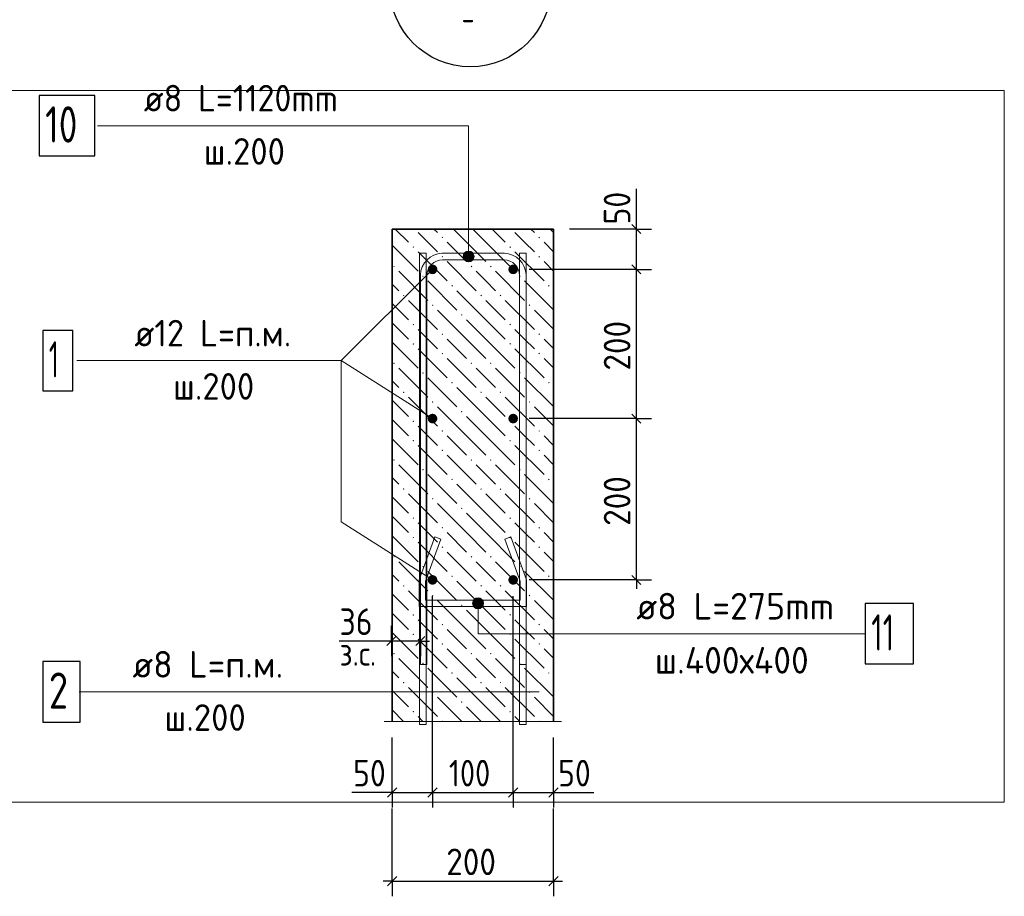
# Model space of a CAD drawing. Header units: millimetres. Extents: x 0 to 50412, y 0 to 35640.
# Tile 15 of 19: x 29063 to 38828, y 14148 to 22843. Entities that reach past the tile are written whole.
import ezdxf

# ---------------------------------------------------------------- set-up
doc = ezdxf.new("R2010")
doc.units = ezdxf.units.MM
doc.linetypes.add('______2', pattern=[324, 240, -84])
for name, color, linetype, lineweight in [('Standard', 7, 'Continuous', 25), ('ЖБ Стена верхний уровень', 7, 'Continuous', 35), ('Позиционная метка линия выноска', 7, 'Continuous', 13), ('Текст_ общее', 7, 'Continuous', 25)]:
    doc.layers.add(name, color=color, linetype=linetype, lineweight=lineweight)
doc.layers.add('Размерная выноска', color=7, linetype='Continuous')
for name, color, linetype, true_color in [('Стена фоновая арматура У1', 7, '______2', 0xa0a0a0), ('Стена фоновая арматура Х1', 7, '______2', 0xa0a0a0), ('Стена фоновая затяжка С-обр.', 7, '______2', 0xa0a0a0), ('Стена Хомут', 7, '______2', 0xa0a0a0)]:
    doc.layers.add(name, color=color, linetype=linetype, true_color=true_color)
doc.styles.add('ISOCPEUR', font='txt')

msp = doc.modelspace()

# ---------------------------------------------------------------- hatches: boundary and pattern name
at = {"layer": 'ЖБ Стена верхний уровень', "linetype": 'Continuous', "lineweight": 18, "transparency": 33554687}
for points in [[(33247.6, 20683), (33255.4, 20690.8), (33263.2, 20683), (33255.4, 20675.2)], [(34207.6, 20683), (34215.4, 20690.8), (34223.2, 20683), (34215.4, 20675.2)], [(32959.6, 20587), (32967.4, 20594.8), (32975.2, 20587), (32967.4, 20579.2)], [(33919.6, 20587), (33927.4, 20594.8), (33935.2, 20587), (33927.4, 20579.2)], [(33247.6, 20491), (33255.4, 20498.8), (33263.2, 20491), (33255.4, 20483.2)], [(34207.6, 20491), (34215.4, 20498.8), (34223.2, 20491), (34215.4, 20483.2)], [(32767.6, 20395), (32775.4, 20402.8), (32783.2, 20395), (32775.4, 20387.2)], [(33535.6, 20395), (33543.4, 20402.8), (33551.2, 20395), (33543.4, 20387.2)], [(33727.6, 20395), (33735.4, 20402.8), (33743.2, 20395), (33735.4, 20387.2)], [(33055.6, 20299), (33063.4, 20306.8), (33071.2, 20299), (33063.4, 20291.2)], [(34015.6, 20299), (34023.4, 20306.8), (34031.2, 20299), (34023.4, 20291.2)], [(33343.6, 20203), (33351.4, 20210.8), (33359.2, 20203), (33351.4, 20195.2)], [(34303.6, 20203), (34311.4, 20210.8), (34319.2, 20203), (34311.4, 20195.2)], [(32863.6, 20107), (32871.4, 20114.8), (32879.2, 20107), (32871.4, 20099.2)], [(33151.6, 20011), (33159.4, 20018.8), (33167.2, 20011), (33159.4, 20003.2)], [(33631.6, 20107), (33639.4, 20114.8), (33647.2, 20107), (33639.4, 20099.2)], [(33823.6, 20107), (33831.4, 20114.8), (33839.2, 20107), (33831.4, 20099.2)], [(34111.6, 20011), (34119.4, 20018.8), (34127.2, 20011), (34119.4, 20003.2)], [(33439.6, 19915), (33447.4, 19922.8), (33455.2, 19915), (33447.4, 19907.2)], [(32959.6, 19819), (32967.4, 19826.8), (32975.2, 19819), (32967.4, 19811.2)], [(33919.6, 19819), (33927.4, 19826.8), (33935.2, 19819), (33927.4, 19811.2)], [(33247.6, 19723), (33255.4, 19730.8), (33263.2, 19723), (33255.4, 19715.2)], [(34207.6, 19723), (34215.4, 19730.8), (34223.2, 19723), (34215.4, 19715.2)], [(32959.6, 19627), (32967.4, 19634.8), (32975.2, 19627), (32967.4, 19619.2)], [(33919.6, 19627), (33927.4, 19634.8), (33935.2, 19627), (33927.4, 19619.2)], [(33247.6, 19531), (33255.4, 19538.8), (33263.2, 19531), (33255.4, 19523.2)], [(34207.6, 19531), (34215.4, 19538.8), (34223.2, 19531), (34215.4, 19523.2)], [(32767.6, 19435), (32775.4, 19442.8), (32783.2, 19435), (32775.4, 19427.2)], [(33535.6, 19435), (33543.4, 19442.8), (33551.2, 19435), (33543.4, 19427.2)], [(33727.6, 19435), (33735.4, 19442.8), (33743.2, 19435), (33735.4, 19427.2)], [(33055.6, 19339), (33063.4, 19346.8), (33071.2, 19339), (33063.4, 19331.2)], [(34015.6, 19339), (34023.4, 19346.8), (34031.2, 19339), (34023.4, 19331.2)], [(33343.6, 19243), (33351.4, 19250.8), (33359.2, 19243), (33351.4, 19235.2)], [(34303.6, 19243), (34311.4, 19250.8), (34319.2, 19243), (34311.4, 19235.2)], [(32863.6, 19147), (32871.4, 19154.8), (32879.2, 19147), (32871.4, 19139.2)], [(33631.6, 19147), (33639.4, 19154.8), (33647.2, 19147), (33639.4, 19139.2)], [(33823.6, 19147), (33831.4, 19154.8), (33839.2, 19147), (33831.4, 19139.2)], [(33151.6, 19051), (33159.4, 19058.8), (33167.2, 19051), (33159.4, 19043.2)], [(34111.6, 19051), (34119.4, 19058.8), (34127.2, 19051), (34119.4, 19043.2)], [(33439.6, 18955), (33447.4, 18962.8), (33455.2, 18955), (33447.4, 18947.2)], [(32959.6, 18859), (32967.4, 18866.8), (32975.2, 18859), (32967.4, 18851.2)], [(33919.6, 18859), (33927.4, 18866.8), (33935.2, 18859), (33927.4, 18851.2)], [(33247.6, 18763), (33255.4, 18770.8), (33263.2, 18763), (33255.4, 18755.2)], [(34207.6, 18763), (34215.4, 18770.8), (34223.2, 18763), (34215.4, 18755.2)], [(32959.6, 18667), (32967.4, 18674.8), (32975.2, 18667), (32967.4, 18659.2)], [(33919.6, 18667), (33927.4, 18674.8), (33935.2, 18667), (33927.4, 18659.2)], [(33247.6, 18571), (33255.4, 18578.8), (33263.2, 18571), (33255.4, 18563.2)], [(34207.6, 18571), (34215.4, 18578.8), (34223.2, 18571), (34215.4, 18563.2)], [(32767.6, 18475), (32775.4, 18482.8), (32783.2, 18475), (32775.4, 18467.2)], [(33535.6, 18475), (33543.4, 18482.8), (33551.2, 18475), (33543.4, 18467.2)], [(33727.6, 18475), (33735.4, 18482.8), (33743.2, 18475), (33735.4, 18467.2)], [(33055.6, 18379), (33063.4, 18386.8), (33071.2, 18379), (33063.4, 18371.2)], [(34015.6, 18379), (34023.4, 18386.8), (34031.2, 18379), (34023.4, 18371.2)], [(33343.6, 18283), (33351.4, 18290.8), (33359.2, 18283), (33351.4, 18275.2)], [(34303.6, 18283), (34311.4, 18290.8), (34319.2, 18283), (34311.4, 18275.2)], [(32863.6, 18187), (32871.4, 18194.8), (32879.2, 18187), (32871.4, 18179.2)], [(33631.6, 18187), (33639.4, 18194.8), (33647.2, 18187), (33639.4, 18179.2)], [(33823.6, 18187), (33831.4, 18194.8), (33839.2, 18187), (33831.4, 18179.2)], [(33151.6, 18091), (33159.4, 18098.8), (33167.2, 18091), (33159.4, 18083.2)], [(34111.6, 18091), (34119.4, 18098.8), (34127.2, 18091), (34119.4, 18083.2)], [(33439.6, 17995), (33447.4, 18002.8), (33455.2, 17995), (33447.4, 17987.2)], [(32959.6, 17899), (32967.4, 17906.8), (32975.2, 17899), (32967.4, 17891.2)], [(33919.6, 17899), (33927.4, 17906.8), (33935.2, 17899), (33927.4, 17891.2)], [(33247.6, 17803), (33255.4, 17810.8), (33263.2, 17803), (33255.4, 17795.2)], [(34207.6, 17803), (34215.4, 17810.8), (34223.2, 17803), (34215.4, 17795.2)], [(32959.6, 17707), (32967.4, 17714.8), (32975.2, 17707), (32967.4, 17699.2)], [(33919.6, 17707), (33927.4, 17714.8), (33935.2, 17707), (33927.4, 17699.2)], [(33247.6, 17611), (33255.4, 17618.8), (33263.2, 17611), (33255.4, 17603.2)], [(34207.6, 17611), (34215.4, 17618.8), (34223.2, 17611), (34215.4, 17603.2)], [(32767.6, 17515), (32775.4, 17522.8), (32783.2, 17515), (32775.4, 17507.2)], [(33535.6, 17515), (33543.4, 17522.8), (33551.2, 17515), (33543.4, 17507.2)], [(33727.6, 17515), (33735.4, 17522.8), (33743.2, 17515), (33735.4, 17507.2)], [(33055.6, 17419), (33063.4, 17426.8), (33071.2, 17419), (33063.4, 17411.2)], [(34015.6, 17419), (34023.4, 17426.8), (34031.2, 17419), (34023.4, 17411.2)], [(33343.6, 17323), (33351.4, 17330.8), (33359.2, 17323), (33351.4, 17315.2)], [(34303.6, 17323), (34311.4, 17330.8), (34319.2, 17323), (34311.4, 17315.2)], [(32863.6, 17227), (32871.4, 17234.8), (32879.2, 17227), (32871.4, 17219.2)], [(33631.6, 17227), (33639.4, 17234.8), (33647.2, 17227), (33639.4, 17219.2)], [(33823.6, 17227), (33831.4, 17234.8), (33839.2, 17227), (33831.4, 17219.2)], [(33151.6, 17131), (33159.4, 17138.8), (33167.2, 17131), (33159.4, 17123.2)], [(34111.6, 17131), (34119.4, 17138.8), (34127.2, 17131), (34119.4, 17123.2)], [(33439.6, 17035), (33447.4, 17042.8), (33455.2, 17035), (33447.4, 17027.2)], [(32959.6, 16939), (32967.4, 16946.8), (32975.2, 16939), (32967.4, 16931.2)], [(33919.6, 16939), (33927.4, 16946.8), (33935.2, 16939), (33927.4, 16931.2)], [(33247.6, 16843), (33255.4, 16850.8), (33263.2, 16843), (33255.4, 16835.2)], [(34207.6, 16843), (34215.4, 16850.8), (34223.2, 16843), (34215.4, 16835.2)], [(32959.6, 16747), (32967.4, 16754.8), (32975.2, 16747), (32967.4, 16739.2)], [(33919.6, 16747), (33927.4, 16754.8), (33935.2, 16747), (33927.4, 16739.2)], [(33247.6, 16651), (33255.4, 16658.8), (33263.2, 16651), (33255.4, 16643.2)], [(34207.6, 16651), (34215.4, 16658.8), (34223.2, 16651), (34215.4, 16643.2)], [(32767.6, 16555), (32775.4, 16562.8), (32783.2, 16555), (32775.4, 16547.2)], [(33535.6, 16555), (33543.4, 16562.8), (33551.2, 16555), (33543.4, 16547.2)], [(33727.6, 16555), (33735.4, 16562.8), (33743.2, 16555), (33735.4, 16547.2)], [(33055.6, 16459), (33063.4, 16466.8), (33071.2, 16459), (33063.4, 16451.2)], [(34015.6, 16459), (34023.4, 16466.8), (34031.2, 16459), (34023.4, 16451.2)], [(33343.6, 16363), (33351.4, 16370.8), (33359.2, 16363), (33351.4, 16355.2)], [(34303.6, 16363), (34311.4, 16370.8), (34319.2, 16363), (34311.4, 16355.2)], [(32863.6, 16267), (32871.4, 16274.8), (32879.2, 16267), (32871.4, 16259.2)], [(33631.6, 16267), (33639.4, 16274.8), (33647.2, 16267), (33639.4, 16259.2)], [(33823.6, 16267), (33831.4, 16274.8), (33839.2, 16267), (33831.4, 16259.2)], [(33151.6, 16171), (33159.4, 16178.8), (33167.2, 16171), (33159.4, 16163.2)], [(34111.6, 16171), (34119.4, 16178.8), (34127.2, 16171), (34119.4, 16163.2)], [(33439.6, 16075), (33447.4, 16082.8), (33455.2, 16075), (33447.4, 16067.2)], [(32959.6, 15979), (32967.4, 15986.8), (32975.2, 15979), (32967.4, 15971.2)], [(33919.6, 15979), (33927.4, 15986.8), (33935.2, 15979), (33927.4, 15971.2)], [(33248, 15883.4), (33255.4, 15890.8), (33262.9, 15883.4)], [(34208, 15883.4), (34215.4, 15890.8), (34222.9, 15883.4)]]:
    msp.add_hatch(color=7, dxfattribs=at).paths.add_polyline_path(points, flags=16)
at = {"layer": 'Позиционная метка линия выноска', "linetype": 'Continuous', "lineweight": 13, "transparency": 33554687}
for points in [[(33562.2, 20521.2), (33469.3, 20521.2), (33461.7, 20494.2)], [(33562.2, 20521.2), (33461.7, 20494.2), (33569.7, 20494.2)], [(33542.7, 20540.6), (33488.7, 20540.6), (33469.3, 20521.2)], [(33542.7, 20540.6), (33469.3, 20521.2), (33562.2, 20521.2)], [(33488.7, 20540.6), (33542.7, 20540.6), (33515.7, 20548.2)], [(33569.7, 20494.2), (33461.7, 20494.2), (33469.3, 20467.2)], [(33569.7, 20494.2), (33469.3, 20467.2), (33562.2, 20467.2)], [(33562.2, 20467.2), (33469.3, 20467.2), (33488.7, 20447.7)], [(33562.2, 20467.2), (33488.7, 20447.7), (33542.7, 20447.7)], [(33542.7, 20447.7), (33488.7, 20447.7), (33515.7, 20440.2)], [(33562.8, 17081), (33655.7, 17081), (33636.2, 17100.4)], [(33562.8, 17081), (33636.2, 17100.4), (33582.2, 17100.4)], [(33582.2, 17100.4), (33636.2, 17100.4), (33609.2, 17108)], [(33555.2, 17054), (33663.2, 17054), (33655.7, 17081)], [(33555.2, 17054), (33655.7, 17081), (33562.8, 17081)], [(33562.8, 17027), (33663.2, 17054), (33555.2, 17054)], [(33562.8, 17027), (33655.7, 17027), (33663.2, 17054)], [(33582.2, 17007.6), (33655.7, 17027), (33562.8, 17027)], [(33582.2, 17007.6), (33636.2, 17007.6), (33655.7, 17027)], [(33636.2, 17007.6), (33582.2, 17007.6), (33609.2, 17000)]]:
    msp.add_hatch(color=7, dxfattribs=at).paths.add_polyline_path(points)
at = {"layer": 'Стена фоновая арматура Х1', "linetype": 'Continuous', "lineweight": 18, "transparency": 33554687}
for points in [[(33205.4, 20366.2), (33201.8, 20384.6), (33191.4, 20400.1), (33175.8, 20410.5), (33157.4, 20414.2), (33139.1, 20410.5), (33123.5, 20400.1), (33113.1, 20384.6), (33109.4, 20366.2), (33113.1, 20347.8), (33123.5, 20332.3), (33139.1, 20321.8), (33157.4, 20318.2), (33175.8, 20321.8), (33191.4, 20332.3), (33201.8, 20347.8)], [(34005.4, 20366.2), (34001.8, 20384.6), (33991.4, 20400.1), (33975.8, 20410.5), (33957.4, 20414.2), (33939, 20410.5), (33923.5, 20400.1), (33913.1, 20384.6), (33909.4, 20366.2), (33913.1, 20347.8), (33923.5, 20332.3), (33939, 20321.8), (33957.4, 20318.2), (33975.8, 20321.8), (33991.4, 20332.3), (34001.8, 20347.8)], [(33205.4, 18886.3), (33201.8, 18904.6), (33191.4, 18920.2), (33175.8, 18930.6), (33157.4, 18934.3), (33139.1, 18930.6), (33123.5, 18920.2), (33113.1, 18904.6), (33109.4, 18886.3), (33113.1, 18867.9), (33123.5, 18852.3), (33139.1, 18841.9), (33157.4, 18838.3), (33175.8, 18841.9), (33191.4, 18852.3), (33201.8, 18867.9)], [(34005.4, 18886.3), (34001.8, 18904.6), (33991.4, 18920.2), (33975.8, 18930.6), (33957.4, 18934.3), (33939, 18930.6), (33923.5, 18920.2), (33913.1, 18904.6), (33909.4, 18886.3), (33913.1, 18867.9), (33923.5, 18852.3), (33939, 18841.9), (33957.4, 18838.3), (33975.8, 18841.9), (33991.4, 18852.3), (34001.8, 18867.9)], [(33205.4, 17286.3), (33201.8, 17304.6), (33191.4, 17320.2), (33175.8, 17330.6), (33157.4, 17334.3), (33139.1, 17330.6), (33123.5, 17320.2), (33113.1, 17304.6), (33109.4, 17286.3), (33113.1, 17267.9), (33123.5, 17252.3), (33139.1, 17241.9), (33157.4, 17238.3), (33175.8, 17241.9), (33191.4, 17252.3), (33201.8, 17267.9)], [(34005.4, 17286.3), (34001.8, 17304.6), (33991.4, 17320.2), (33975.8, 17330.6), (33957.4, 17334.3), (33939, 17330.6), (33923.5, 17320.2), (33913.1, 17304.6), (33909.4, 17286.3), (33913.1, 17267.9), (33923.5, 17252.3), (33939, 17241.9), (33957.4, 17238.3), (33975.8, 17241.9), (33991.4, 17252.3), (34001.8, 17267.9)]]:
    msp.add_hatch(color=7, dxfattribs=at).paths.add_polyline_path(points)

# ---------------------------------------------------------------- linework, layer by layer
at = {"layer": 'Standard', "color": 7, "linetype": 'Continuous', "lineweight": 25, "transparency": 33554687}
for p, q in [((35225, 20721.2), (35135, 20811.2)), ((35225, 20321.2), (35135, 20411.2)), ((35225, 18841.3), (35135, 18931.3)), ((35225, 17241.3), (35135, 17331.3)), ((32794.6, 16724.6), (32704.6, 16634.6)), ((33082.6, 16724.6), (32992.6, 16634.6)), ((32712.4, 15132.6), (32802.4, 15222.6)), ((33112.4, 15132.6), (33202.4, 15222.6)), ((33912.4, 15132.6), (34002.4, 15222.6)), ((34312.4, 15132.6), (34402.4, 15222.6)), ((32712.4, 14253), (32802.4, 14343)), ((34312.4, 14253), (34402.4, 14343))]:
    msp.add_line(p, q, dxfattribs=at)
at = {"layer": 'Standard', "color": 7, "linetype": 'Continuous', "lineweight": -3, "transparency": 33554687}
for p, q in [((35180, 20766.2), (35180, 20856.2)), ((35180, 20766.2), (35030, 20766.2)), ((35180, 20766.2), (35330, 20766.2)), ((35180, 20366.2), (35180, 20766.2)), ((35180, 20366.2), (35030, 20366.2)), ((35180, 20366.2), (35330, 20366.2)), ((35180, 18886.3), (35180, 20366.2)), ((35180, 18886.3), (35030, 18886.3)), ((35180, 18886.3), (35330, 18886.3)), ((35180, 17286.3), (34117.4, 17286.3)), ((35180, 17286.3), (35030, 17286.3)), ((35180, 17286.3), (35330, 17286.3)), ((35180, 17286.3), (35180, 17196.3)), ((32749.6, 16679.6), (32749.6, 16829.6)), ((33037.6, 16679.6), (33037.6, 16829.6)), ((32749.6, 16679.6), (32659.6, 16679.6)), ((32749.6, 16679.6), (32749.6, 16529.6)), ((33037.6, 16679.6), (32749.6, 16679.6)), ((33037.6, 16679.6), (33037.6, 16529.6)), ((33037.6, 16679.6), (33127.6, 16679.6)), ((32757.4, 15177.6), (32757.4, 15327.6)), ((33157.4, 15177.6), (33157.4, 15327.6)), ((33957.4, 15177.6), (33957.4, 15327.6)), ((34357.4, 15177.6), (34357.4, 15327.6)), ((32757.4, 15177.6), (32667.4, 15177.6)), ((32757.4, 15177.6), (32757.4, 15027.6)), ((32757.4, 15177.6), (33157.4, 15177.6)), ((33157.4, 15177.6), (33157.4, 15027.6)), ((33157.4, 15177.6), (33957.4, 15177.6)), ((33957.4, 15177.6), (33957.4, 15027.6)), ((33957.4, 15177.6), (34357.4, 15177.6)), ((34357.4, 15177.6), (34357.4, 15027.6)), ((34357.4, 15177.6), (34447.4, 15177.6)), ((32757.4, 14298), (32757.4, 15017.6)), ((34357.4, 14298), (34357.4, 15017.6)), ((32757.4, 14298), (32757.4, 14448)), ((34357.4, 14298), (34357.4, 14448)), ((32757.4, 14298), (32667.4, 14298)), ((32757.4, 14298), (32757.4, 14148)), ((32757.4, 14298), (34357.4, 14298)), ((34357.4, 14298), (34357.4, 14148)), ((34357.4, 14298), (34447.4, 14298))]:
    msp.add_line(p, q, dxfattribs=at)
at = {"layer": 'Standard', "color": 254, "linetype": 'Continuous', "lineweight": 18, "true_color": 0xc4c4ff, "transparency": 33554687}
msp.add_lwpolyline([(28101.8, 15083.4), (38828.4, 15083.4), (38828.4, 22141.6), (28101.8, 22141.6), (28101.8, 15083.4)], dxfattribs=at)
at = {"layer": 'Standard', "color": 7, "linetype": 'Continuous', "lineweight": -3, "transparency": 33554687}
for points in [[(35180, 20766.2), (35159.6, 20766.2), (35159.6, 20766.2), (34517.4, 20766.2)], [(35180, 20366.2), (35159.6, 20366.2), (35159.6, 20366.2), (34117.4, 20366.2)], [(35180, 18886.3), (35159.6, 18886.3), (35159.6, 18886.3), (35159.6, 18886.3), (35159.6, 18886.3), (34117.4, 18886.3)], [(35180, 17286.3), (35180, 17775.2), (35180, 17775.2), (35180, 18886.3)], [(33157.4, 15177.6), (33157.4, 15198), (33157.4, 15198), (33157.4, 15198), (33157.4, 15198), (33157.4, 16396), (33157.4, 16396), (33157.4, 17126.3)], [(33957.4, 15177.6), (33957.4, 15198), (33957.4, 15198), (33957.4, 17126.3)], [(32757.4, 15177.6), (32757.4, 15198), (32757.4, 15198), (32757.4, 15198), (32757.4, 15198), (32757.4, 15723.4)], [(34357.4, 15177.6), (34357.4, 15198), (34357.4, 15198), (34357.4, 15723.4)]]:
    msp.add_lwpolyline(points, dxfattribs=at)
at = {"layer": 'ЖБ Стена верхний уровень', "color": 7, "linetype": 'Continuous', "lineweight": 35, "transparency": 33554687}
for p, q in [((32757.4, 20766.2), (32757.4, 15883.4)), ((34357.4, 20766.2), (32757.4, 20766.2)), ((34357.4, 15883.4), (34357.4, 20766.2))]:
    msp.add_line(p, q, dxfattribs=at)
at = {"layer": 'ЖБ Стена верхний уровень', "color": 9, "linetype": 'Continuous', "lineweight": 18, "true_color": 0xc7c7c7, "transparency": 33554687}
for p, q in [((32788.2, 20766.2), (32919.4, 20635)), ((33111.4, 20635), (33015.4, 20731)), ((33172.2, 20766.2), (33207.4, 20731)), ((33495.4, 20635), (33364.2, 20766.2)), ((33556.2, 20766.2), (33687.4, 20635)), ((33748.2, 20766.2), (33879.4, 20635)), ((34071.4, 20635), (33975.4, 20731)), ((34132.2, 20766.2), (34167.4, 20731)), ((34357.4, 20733), (34324.2, 20766.2)), ((32757.4, 20605), (33015.4, 20347)), ((33207.4, 20539), (33111.4, 20635)), ((33303.4, 20635), (33495.4, 20443)), ((33495.4, 20635), (33687.4, 20443)), ((33687.4, 20635), (33975.4, 20347)), ((34167.4, 20539), (34071.4, 20635)), ((34263.4, 20635), (34357.4, 20541)), ((33015.4, 20539), (33303.4, 20251)), ((33975.4, 20539), (34263.4, 20251)), ((33303.4, 20443), (33591.4, 20155)), ((34263.4, 20443), (34357.4, 20349)), ((32823.4, 20347), (33111.4, 20059)), ((33687.4, 20251), (33591.4, 20347)), ((33783.4, 20347), (34071.4, 20059)), ((32823.4, 20155), (32757.4, 20221)), ((33111.4, 20251), (33399.4, 19963)), ((33783.4, 20155), (33687.4, 20251)), ((34071.4, 20251), (34357.4, 19965)), ((33687.4, 19867), (33399.4, 20155)), ((32757.4, 20029), (32919.4, 19867)), ((32919.4, 20059), (33207.4, 19771)), ((33687.4, 20059), (33879.4, 19867)), ((33879.4, 20059), (34167.4, 19771)), ((33495.4, 19675), (33207.4, 19963)), ((34357.4, 19773), (34167.4, 19963)), ((32757.4, 19837), (32919.4, 19675)), ((33495.4, 19867), (33687.4, 19675)), ((33687.4, 19867), (33879.4, 19675)), ((33111.4, 19675), (33015.4, 19771)), ((34071.4, 19675), (33975.4, 19771)), ((32757.4, 19645), (33015.4, 19387)), ((33207.4, 19579), (33111.4, 19675)), ((33303.4, 19675), (33495.4, 19483)), ((33495.4, 19675), (33687.4, 19483)), ((33687.4, 19675), (33975.4, 19387)), ((34167.4, 19579), (34071.4, 19675)), ((34263.4, 19675), (34357.4, 19581)), ((33015.4, 19579), (33303.4, 19291)), ((33975.4, 19579), (34263.4, 19291)), ((33303.4, 19483), (33591.4, 19195)), ((34263.4, 19483), (34357.4, 19389)), ((32823.4, 19387), (33111.4, 19099)), ((33687.4, 19291), (33591.4, 19387)), ((33783.4, 19387), (34071.4, 19099)), ((32823.4, 19195), (32757.4, 19261)), ((33111.4, 19291), (33399.4, 19003)), ((33783.4, 19195), (33687.4, 19291)), ((34071.4, 19291), (34357.4, 19005)), ((33687.4, 18907), (33399.4, 19195)), ((32757.4, 19069), (32919.4, 18907)), ((32919.4, 19099), (33207.4, 18811)), ((33687.4, 19099), (33879.4, 18907)), ((33879.4, 19099), (34167.4, 18811)), ((33495.4, 18715), (33207.4, 19003)), ((34357.4, 18813), (34167.4, 19003)), ((32757.4, 18877), (32919.4, 18715)), ((33495.4, 18907), (33687.4, 18715)), ((33687.4, 18907), (33879.4, 18715)), ((33111.4, 18715), (33015.4, 18811)), ((34071.4, 18715), (33975.4, 18811)), ((32757.4, 18685), (33015.4, 18427)), ((33207.4, 18619), (33111.4, 18715)), ((33303.4, 18715), (33495.4, 18523)), ((33495.4, 18715), (33687.4, 18523)), ((33687.4, 18715), (33975.4, 18427)), ((34167.4, 18619), (34071.4, 18715)), ((34263.4, 18715), (34357.4, 18621)), ((33015.4, 18619), (33303.4, 18331)), ((33975.4, 18619), (34263.4, 18331)), ((33303.4, 18523), (33591.4, 18235)), ((34263.4, 18523), (34357.4, 18429)), ((32823.4, 18427), (33111.4, 18139)), ((33687.4, 18331), (33591.4, 18427)), ((33783.4, 18427), (34071.4, 18139)), ((32823.4, 18235), (32757.4, 18301)), ((33111.4, 18331), (33399.4, 18043)), ((33783.4, 18235), (33687.4, 18331)), ((34071.4, 18331), (34357.4, 18045)), ((33687.4, 17947), (33399.4, 18235)), ((32757.4, 18109), (32919.4, 17947)), ((32919.4, 18139), (33207.4, 17851)), ((33687.4, 18139), (33879.4, 17947)), ((33879.4, 18139), (34167.4, 17851)), ((33495.4, 17755), (33207.4, 18043)), ((34357.4, 17853), (34167.4, 18043)), ((32757.4, 17917), (32919.4, 17755)), ((33495.4, 17947), (33687.4, 17755)), ((33687.4, 17947), (33879.4, 17755)), ((33111.4, 17755), (33015.4, 17851)), ((34071.4, 17755), (33975.4, 17851)), ((32757.4, 17725), (33015.4, 17467)), ((33207.4, 17659), (33111.4, 17755)), ((33303.4, 17755), (33495.4, 17563)), ((33495.4, 17755), (33687.4, 17563)), ((33687.4, 17755), (33975.4, 17467)), ((34167.4, 17659), (34071.4, 17755)), ((34263.4, 17755), (34357.4, 17661)), ((33015.4, 17659), (33303.4, 17371)), ((33975.4, 17659), (34263.4, 17371)), ((33303.4, 17563), (33591.4, 17275)), ((34263.4, 17563), (34357.4, 17469)), ((32823.4, 17467), (33111.4, 17179)), ((33687.4, 17371), (33591.4, 17467)), ((33783.4, 17467), (34071.4, 17179)), ((32823.4, 17275), (32757.4, 17341)), ((33111.4, 17371), (33399.4, 17083)), ((33783.4, 17275), (33687.4, 17371)), ((34071.4, 17371), (34357.4, 17085)), ((33687.4, 16987), (33399.4, 17275)), ((32757.4, 17149), (32919.4, 16987)), ((32919.4, 17179), (33207.4, 16891)), ((33687.4, 17179), (33879.4, 16987)), ((33879.4, 17179), (34167.4, 16891)), ((33495.4, 16795), (33207.4, 17083)), ((34357.4, 16893), (34167.4, 17083)), ((32757.4, 16957), (32919.4, 16795)), ((33495.4, 16987), (33687.4, 16795)), ((33687.4, 16987), (33879.4, 16795)), ((33111.4, 16795), (33015.4, 16891)), ((34071.4, 16795), (33975.4, 16891)), ((32757.4, 16765), (33015.4, 16507)), ((33015.4, 16699), (33303.4, 16411)), ((33207.4, 16699), (33111.4, 16795)), ((33303.4, 16795), (33495.4, 16603)), ((33495.4, 16795), (33687.4, 16603)), ((33687.4, 16795), (33975.4, 16507)), ((33975.4, 16699), (34263.4, 16411)), ((34167.4, 16699), (34071.4, 16795)), ((34263.4, 16795), (34357.4, 16701)), ((33303.4, 16603), (33591.4, 16315)), ((34263.4, 16603), (34357.4, 16509)), ((32823.4, 16507), (33111.4, 16219)), ((33687.4, 16411), (33591.4, 16507)), ((33783.4, 16507), (34071.4, 16219)), ((33111.4, 16411), (33399.4, 16123)), ((33783.4, 16315), (33687.4, 16411)), ((34071.4, 16411), (34357.4, 16125)), ((32823.4, 16315), (32757.4, 16381)), ((33687.4, 16027), (33399.4, 16315)), ((32919.4, 16219), (33207.4, 15931)), ((33687.4, 16219), (33879.4, 16027)), ((33879.4, 16219), (34167.4, 15931)), ((32757.4, 16189), (32919.4, 16027)), ((33447.1, 15883.4), (33207.4, 16123)), ((34357.4, 15933), (34167.4, 16123)), ((33495.4, 16027), (33639.1, 15883.4)), ((33687.4, 16027), (33831.1, 15883.4)), ((32757.4, 15997), (32871.1, 15883.4)), ((33063.1, 15883.4), (33015.4, 15931)), ((34023.1, 15883.4), (33975.4, 15931))]:
    msp.add_line(p, q, dxfattribs=at)
at = {"layer": 'Позиционная метка линия выноска', "color": 7, "linetype": 'Continuous', "lineweight": 13, "transparency": 33554687}
for p, q in [((33515.7, 20548.2), (33515.7, 20548.2)), ((33461.7, 20494.2), (33461.7, 20494.2)), ((33515.7, 20440.2), (33515.7, 20440.2)), ((33569.7, 20494.2), (33569.7, 20494.2)), ((33157.4, 18886.3), (32252.3, 19461.1)), ((33609.2, 17108), (33609.2, 17108)), ((33555.2, 17054), (33555.2, 17054)), ((33609.2, 17000), (33609.2, 17000)), ((33663.2, 17054), (33663.2, 17054)), ((34214.7, 16176.3), (29654.7, 16176.3))]:
    msp.add_line(p, q, dxfattribs=at)
for points in [[(29835.7, 21791.4), (33515.7, 21791.4), (33515.7, 20494.2)], [(33157.4, 20366.2), (32252.3, 19461.1), (29628.3, 19461.1)], [(32252.3, 19461.1), (32252.3, 17861.1), (33157.4, 17286.3)], [(37449.2, 16752.6), (33609.2, 16752.6), (33609.2, 17054)]]:
    msp.add_lwpolyline(points, dxfattribs=at)
for centre in [(33515.7, 20494.2), (33609.2, 17054)]:
    msp.add_circle(centre, 54, dxfattribs=at)
at = {"layer": 'Размерная выноска', "color": 7, "linetype": 'Continuous', "lineweight": -3, "transparency": 33554687}
for p, q in [((35180, 20766.2), (35180, 21166.2)), ((32749.6, 16679.6), (32233.3, 16679.6)), ((32757.4, 15177.6), (32357.4, 15177.6)), ((34357.4, 15177.6), (34757.4, 15177.6))]:
    msp.add_line(p, q, dxfattribs=at)
at = {"layer": 'Размерная выноска', "color": 7, "linetype": 'Continuous', "lineweight": 13, "transparency": 33554687}
msp.add_line((32677.4, 15883.4), (34437.4, 15883.4), dxfattribs=at)
at = {"layer": 'Стена фоновая арматура У1', "color": 7, "linetype": 'Continuous', "lineweight": 13, "transparency": 33554687}
for points in [[(33093.4, 20526.2), (33093.4, 15851.4), (33029.4, 15851.4), (33029.4, 20526.2), (33093.4, 20526.2)], [(34085.4, 20526.2), (34085.4, 15851.4), (34021.4, 15851.4), (34021.4, 20526.2), (34085.4, 20526.2)]]:
    msp.add_lwpolyline(points, dxfattribs=at)
at = {"layer": 'Стена фоновая арматура У1', "color": 7, "linetype": 'Continuous', "lineweight": 25, "transparency": 33554687}
msp.add_lwpolyline([(29291.7, 15876.3), (29663.7, 15876.3), (29663.7, 16476.3), (29291.7, 16476.3), (29291.7, 15876.3)], dxfattribs=at)
at = {"layer": 'Стена фоновая арматура Х1', "color": 7, "linetype": 'Continuous', "lineweight": 25, "transparency": 33554687}
msp.add_lwpolyline([(29291.7, 19161.1), (29591.7, 19161.1), (29591.7, 19761.1), (29291.7, 19761.1), (29291.7, 19161.1)], dxfattribs=at)
at = {"layer": 'Стена фоновая затяжка С-обр.', "color": 98, "linetype": 'Continuous', "lineweight": 13, "true_color": 0x005000, "transparency": 33554687}
msp.add_lwpolyline([(33933.6, 17713.5), (34089.4, 17285.5), (34089.4, 17022), (33025.4, 17022), (33025.4, 17285.5), (33181.2, 17713.5), (33241.3, 17691.6), (33089.4, 17274.2), (33089.4, 17086), (34025.4, 17086), (34025.4, 17274.2), (33873.5, 17691.6), (33933.6, 17713.5)], dxfattribs=at)
at = {"layer": 'Стена фоновая затяжка С-обр.', "color": 7, "linetype": 'Continuous', "lineweight": 25, "transparency": 33554687}
msp.add_lwpolyline([(37449.2, 16452.6), (37929.2, 16452.6), (37929.2, 17052.6), (37449.2, 17052.6), (37449.2, 16452.6)], dxfattribs=at)
at = {"layer": 'Стена Хомут', "color": 7, "linetype": 'Continuous', "lineweight": 25, "transparency": 33554687}
msp.add_lwpolyline([(29255.7, 21491.4), (29807.7, 21491.4), (29807.7, 22091.4), (29255.7, 22091.4), (29255.7, 21491.4)], dxfattribs=at)
at = {"layer": 'Стена Хомут', "color": 36, "linetype": 'Continuous', "lineweight": 13, "true_color": 0x6e3c1e, "transparency": 33554687}
msp.add_lwpolyline([(33037.4, 16448), (33037.4, 20312.8), (33042.9, 20351.8), (33056.3, 20392.5), (33077.2, 20429.9), (33103, 20460.7), (33133.8, 20486.4), (33171.2, 20507.4), (33211.8, 20520.8), (33250.9, 20526.2), (33872, 20526.2), (33911.1, 20520.8), (33951.7, 20507.4), (33989.1, 20486.4), (34019.9, 20460.7), (34045.7, 20429.9), (34066.6, 20392.5), (34080, 20351.8), (34085.4, 20312.8), (34085.4, 16448), (34021.4, 16448), (34021.4, 20308.3), (34017.4, 20337.3), (34007.8, 20366.6), (33992.7, 20393.4), (33974.5, 20415.2), (33952.6, 20433.5), (33925.8, 20448.5), (33896.5, 20458.2), (33867.6, 20462.2), (33255.3, 20462.2), (33226.4, 20458.2), (33197.1, 20448.5), (33170.2, 20433.5), (33148.4, 20415.2), (33130.2, 20393.4), (33115.1, 20366.6), (33105.5, 20337.3), (33101.4, 20308.3), (33101.4, 16448), (33037.4, 16448)], dxfattribs=at)
at = {"layer": 'Текст_ общее', "color": 7, "linetype": 'Continuous', "lineweight": -3, "transparency": 33554687}
msp.add_circle((33532.5, 23175.8), 800, dxfattribs=at)

# ---------------------------------------------------------------- texts
at = {"layer": 'Standard', "color": 7, "linetype": 'Continuous', "lineweight": 25, "transparency": 33554687, "char_height": 264, "attachment_point": 7, "rotation": 90, "style": 'ISOCPEUR'}
for s, insert, width in [('\\W0.87;50', (35120, 20811.2), 484.709), ('\\W0.91;200', (35120, 19362.2), 674.377), ('\\W0.91;200', (35120, 17822.3), 674.386)]:
    msp.add_mtext(s, dxfattribs=dict(at, insert=insert, width=width))
at = {"layer": 'Standard', "color": 7, "linetype": 'Continuous', "lineweight": 25, "transparency": 33554687, "char_height": 264, "attachment_point": 7, "style": 'ISOCPEUR'}
for s, insert, width in [('\\W0.87;36', (32234.6, 16739.6), 484.718), ('\\W0.97;ш.400х400', (35361.9, 16357.1), 1789.985), ('\\W0.87;50', (32369.2, 15237.6), 484.709), ('\\W0.83;100', (33319.8, 15237.6), 610.286), ('\\W0.87;50', (34402.4, 15237.6), 484.718), ('\\W0.91;200', (33293.4, 14358), 674.377)]:
    msp.add_mtext(s, dxfattribs=dict(at, insert=insert, width=width))
at = {"layer": 'Standard', "color": 7, "linetype": 'Continuous', "lineweight": 18, "transparency": 33554687, "insert": (32235.6, 16435.9), "char_height": 240, "width": 551.939, "attachment_point": 7, "style": 'ISOCPEUR'}
msp.add_mtext('\\W0.90;з.с.', dxfattribs=at)
at = {"layer": 'Стена фоновая арматура У1', "color": 7, "linetype": 'Continuous', "lineweight": 13, "transparency": 33554687, "attachment_point": 7, "style": 'ISOCPEUR'}
for s, insert, char_height, width in [('\\W0.97;ø8 L=п.м. ', (30182.2, 16317.1), 264, 1790.245), ('\\W0.78;2', (29351.7, 16008.3), 360, 391.688), ('\\W0.95;ш.200 ', (30499, 15789.1), 264, 1154.563)]:
    msp.add_mtext(s, dxfattribs=dict(at, insert=insert, char_height=char_height, width=width))
at = {"layer": 'Стена фоновая арматура Х1', "color": 7, "linetype": 'Continuous', "lineweight": 13, "transparency": 33554687, "attachment_point": 7, "style": 'ISOCPEUR'}
for s, insert, char_height, width in [('\\W0.94;ø12 L=п.м. ', (30200.9, 19601.9), 264, 1918.977), ('\\W0.56;1', (29351.7, 19293.1), 360, 279.989), ('\\W0.95;ш.200 ', (30583.7, 19073.9), 264, 1154.547)]:
    msp.add_mtext(s, dxfattribs=dict(at, insert=insert, char_height=char_height, width=width))
at = {"layer": 'Стена фоновая затяжка С-обр.', "color": 7, "linetype": 'Continuous', "lineweight": 13, "transparency": 33554687, "attachment_point": 7, "style": 'ISOCPEUR'}
for s, insert, char_height, width in [('\\W0.98;ø8 L=275mm ', (35179.4, 16893.4), 264, 2266.234), ('\\W0.63;11', (37509.2, 16584.6), 360, 472.5)]:
    msp.add_mtext(s, dxfattribs=dict(at, insert=insert, char_height=char_height, width=width))
at = {"layer": 'Стена Хомут', "color": 7, "linetype": 'Continuous', "lineweight": 13, "transparency": 33554687, "attachment_point": 7, "style": 'ISOCPEUR'}
for s, insert, char_height, width in [('\\W0.93;ø8 L=1120mm ', (30294.2, 21932.2), 264, 2339.978), ('\\W0.75;10', (29315.7, 21623.4), 360, 566.746), ('\\W0.95;ш.200 ', (30888.2, 21404.2), 264, 1154.555)]:
    msp.add_mtext(s, dxfattribs=dict(at, insert=insert, char_height=char_height, width=width))
at = {"layer": 'Текст_ общее', "color": 7, "linetype": 'Continuous', "lineweight": 18, "transparency": 33554687, "insert": (33446.5, 22733.8), "char_height": 240, "width": 261.121, "attachment_point": 7, "style": 'ISOCPEUR'}
msp.add_mtext('\\W0.78;-', dxfattribs=at)

doc.saveas('drawing.dxf')
